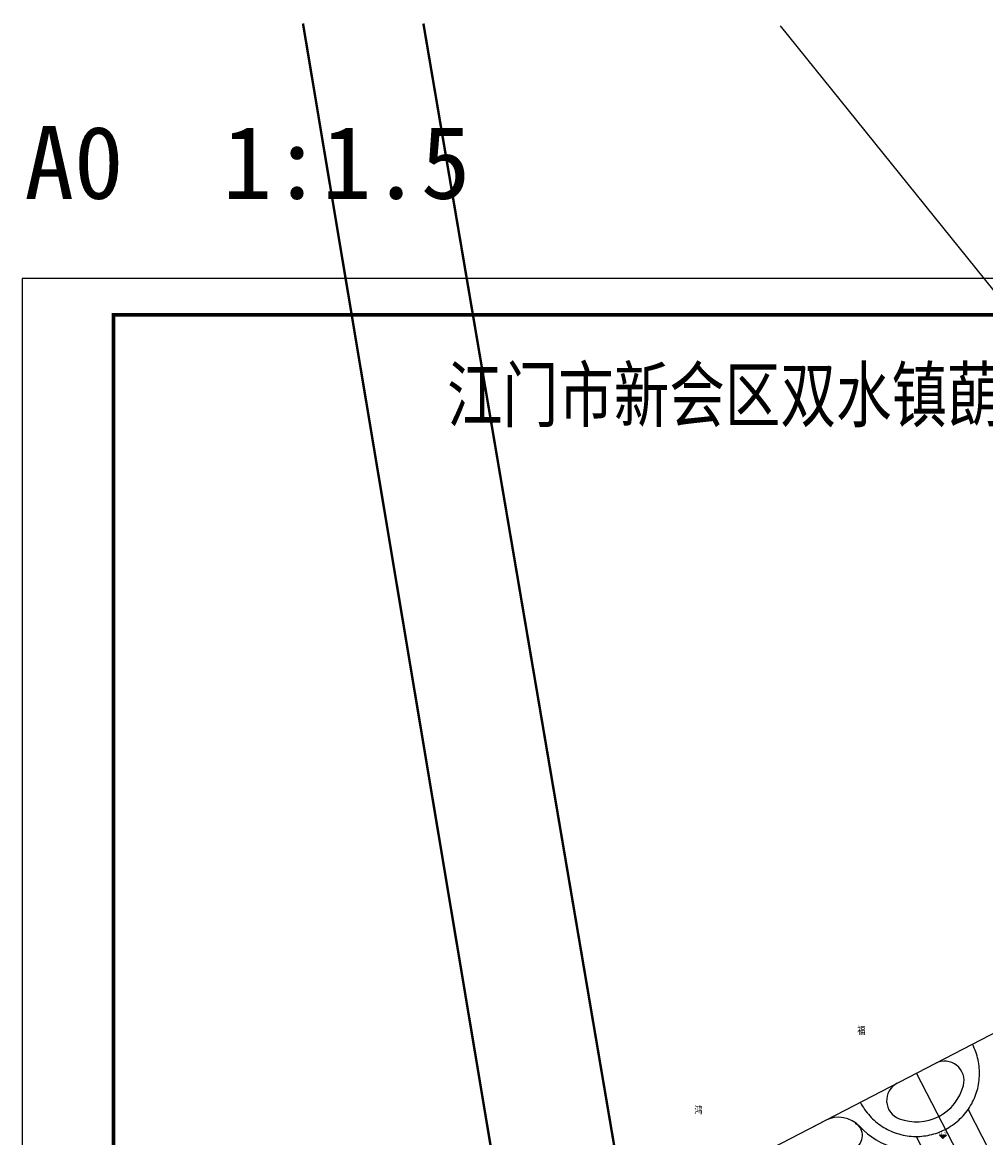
# Model space of a CAD drawing. Extents: x 38389316 to 38392219, y 2477539 to 2480586.
# Tile 40 of 43: x 38389316 to 38389713, y 2480126 to 2480586. Entities that reach past the tile are written whole.
import ezdxf
from ezdxf.enums import TextEntityAlignment as Align

# ---------------------------------------------------------------- set-up
doc = ezdxf.new("R2010")
doc.units = 0
doc.header["$LTSCALE"] = 1000
doc.header["$MEASUREMENT"] = 0
doc.linetypes.add('CENTER2', pattern=[1.125, 0.75, -0.125, 0.125, -0.125])
doc.linetypes.add('DASH', pattern=[0.35, 0.25, -0.1])
doc.layers.get('0').update_dxf_attribs({"linetype": 'CONTINUOUS'})
for name, color, linetype in [('00-图框', 7, 'CONTINUOUS'), ('00-道路', 130, 'CONTINUOUS'), ('110kv高压线', 181, 'CONTINUOUS'), ('DIM_ELEV', 8, 'CONTINUOUS'), ('PUB_TEXT', 7, 'CONTINUOUS'), ('PUB_TITLE', 4, 'CONTINUOUS'), ('u-road', 4, 'CONTINUOUS'), ('YD_地块界线', 7, 'CONTINUOUS'), ('路中线', 7, 'CENTER2'), ('道路', 33, 'CONTINUOUS')]:
    doc.layers.add(name, color=color, linetype=linetype)
doc.styles.add('-宋体', font='txt', dxfattribs={"width": 0.8})
doc.styles.add('HZTXT', font='txt', dxfattribs={"width": 0.8})
doc.styles.add('宋体', font='txt', dxfattribs={"width": 0.8, "height": 8})

# ---------------------------------------------------------------- blocks, each defined once
blk = doc.blocks.new('hyvahavb')
at = {"layer": 'DIM_ELEV'}
blk.add_hatch(color=8, dxfattribs=at).paths.add_polyline_path([(-173.2, -4360.8), (-182.2, -4351.8), (-164.2, -4351.8)])
at = {"layer": 'DIM_ELEV', "color": 8}
for p, q in [((-173.2, -4360.8), (-182.2, -4351.8)), ((-182.2, -4351.8), (-164.2, -4351.8)), ((-173.2, -4360.8), (-164.2, -4351.8))]:
    blk.add_line(p, q, dxfattribs=at)
blk = doc.blocks.new('202210211F')
at = {"layer": '110kv高压线', "color": 8, "const_width": 1}
for points, elevation in [([(38391770.99, 2482659.03), (38391860.92, 2482121), (38391913.69, 2481807.85), (38391984.23, 2481389.28)], 34.78), ([(38392035.66, 2481389.28), (38391948.22, 2481907.1), (38391919.6, 2482076.45), (38391820.57, 2482659.03)], 36.3)]:
    blk.add_lwpolyline(points, dxfattribs=dict(at, elevation=elevation))
at = {"layer": 'u-road', "color": 8}
blk.add_line((38391980.51, 2482204.36), (38391985.98, 2482207.2), dxfattribs=at)
for centre, radius, start, end in [((38392035.2, 2482223.68), 8, 345.5701, 117.3804), ((38392019.31, 2482215.45), 8, 117.3804, 249.1907), ((38392023.57, 2482226.67), 20, 249.1907, 345.5701), ((38391991.5, 2482196.54), 12, 43.207, 117.3804), ((38392023.57, 2482226.67), 32, 223.207, 254.3945)]:
    blk.add_arc(centre, radius, start, end, dxfattribs=at)
at = {"layer": 'YD_地块界线', "color": 8, "flags": 128}
blk.add_lwpolyline([(38392632.19, 2481768.68), (38392209.29, 2482293.97, 0.356791), (38392169.65, 2482302.32), (38391960.43, 2482193.96)], format="xyb", dxfattribs=at)
at = {"layer": '路中线', "color": 8, "ltscale": 20, "flags": 128}
blk.add_lwpolyline([(38392932.22, 2481388.11, 0.047578), (38392670.98, 2481784.46), (38391967.67, 2482658.06)], format="xyb", dxfattribs=at)
blk.add_lwpolyline([(38392208.56, 2481869.49), (38392023.57, 2482226.67)], dxfattribs=at)
at = {"layer": '路中线', "color": 8, "linetype": 'DASH', "ltscale": 4, "flags": 128}
for points in [[(38392044.84, 2482211.7), (38392070.56, 2482162.03)], [(38392023.53, 2482200.67), (38392049.25, 2482151)]]:
    blk.add_lwpolyline(points, dxfattribs=at)
at = {"layer": '路中线', "color": 8, "linetype": 'DASH', "ltscale": 4}
blk.add_arc((38392023.57, 2482226.67), 26, 207.2366, 27.3804, dxfattribs=at)
at = {"layer": '道路', "color": 8, "flags": 128}
blk.add_lwpolyline([(38391998.38, 2482206.14), (38391998.38, 2482206.14, -0.57735), (38391998.11, 2482195.75), (38391938.19, 2482163.18)], format="xyb", dxfattribs=at)
at = {"layer": 'DIM_ELEV', "color": 8, "xscale": 0.16, "yscale": 0.16, "zscale": 0.16}
blk.add_blockref('hyvahavb', (38392062.22, 2482897.48), dxfattribs=at)
at = {"layer": '00-道路', "color": 8, "linetype": 'Continuous', "ltscale": 2.5, "style": '宋体', "width": 0.8}
for s, p in [('福', (38391999.27, 2482242.82, -2.25)), ('鸿', (38391932.17, 2482210.09, 22.05))]:
    blk.add_text(s, height=3, rotation=360, dxfattribs=at).set_placement(p)
at = {"layer": 'DIM_ELEV', "color": 8, "style": '-宋体', "width": 0.8}
blk.add_text('12.50', height=1.2, dxfattribs=at).set_placement((38392032.74, 2482201.53))
at = {"layer": 'PUB_TEXT', "color": 8, "linetype": 'Continuous', "style": 'HZTXT', "width": 0.8}
blk.add_text('江门市新会区双水镇蓢头地段临规划沙罗公路侧的A和B地块', height=22, dxfattribs=at).set_placement((38391830.31, 2482495.14, -9.41))

msp = doc.modelspace()

# ---------------------------------------------------------------- linework, layer by layer
at = {"layer": 'PUB_TITLE'}
msp.add_lwpolyline([(38389315.97, 2479218.81), (38391099.47, 2479218.81), (38391099.47, 2480480.31), (38389315.97, 2480480.31)], close=True, dxfattribs=at)
at = {"layer": 'PUB_TITLE', "const_width": 1.5}
msp.add_lwpolyline([(38389353.47, 2479233.81), (38391084.47, 2479233.81), (38391084.47, 2480465.31), (38389353.47, 2480465.31)], close=True, dxfattribs=at)

# ---------------------------------------------------------------- block references
msp.add_blockref('202210211F', (-2339.44, -2073.7))

# ---------------------------------------------------------------- texts
at = {"layer": '00-图框', "color": 8, "style": '宋体'}
msp.add_text('A0  1:1.5', height=30, rotation=360, dxfattribs=at).set_placement((38389408.67, 2480513.12, 0.49), align=Align.CENTER)

doc.saveas('drawing.dxf')
